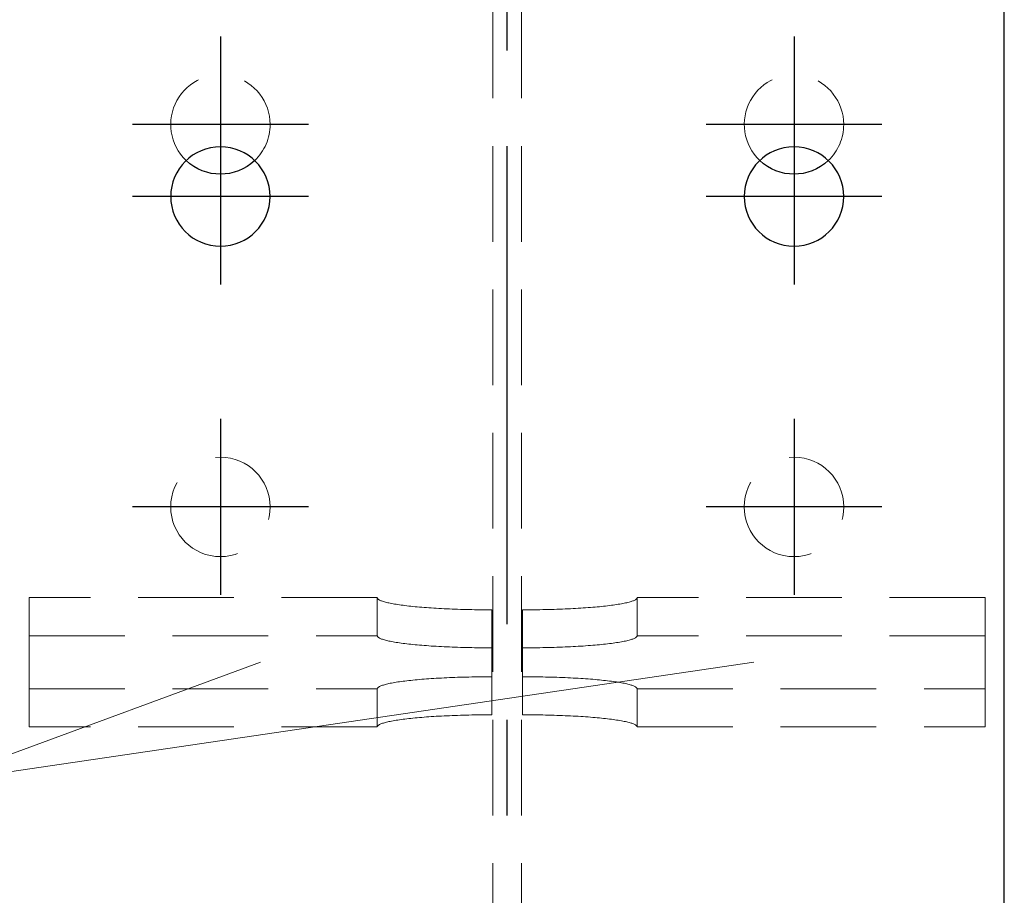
# Model space of a CAD drawing. Header units: millimetres. Extents: x 2097 to 3301, y 14853 to 15503.
# Tile 38 of 97: x 2383 to 2409, y 15359 to 15382. Entities that reach past the tile are written whole.
import ezdxf

# ---------------------------------------------------------------- set-up
doc = ezdxf.new("R2010")
doc.units = ezdxf.units.MM
doc.header["$LTSCALE"] = 10
doc.linetypes.add('HIDDEN', pattern=[0.375, 0.25, -0.125])
doc.linetypes.add('MITTE', pattern=[2, 1.25, -0.25, 0.25, -0.25])
doc.layers.get('Defpoints').update_dxf_attribs({"color": 1})
for name, color, linetype, lineweight in [('PS_DIM', 4, 'Continuous', 13), ('PS_Hidden', 2, 'HIDDEN', 9), ('PS_Pos', 1, 'Continuous', 15), ('PS_SOLID', 7, 'Continuous', 30)]:
    doc.layers.add(name, color=color, linetype=linetype, lineweight=lineweight)
doc.layers.add('PS_MID', color=5, linetype='MITTE')
doc.layers.add('PS_SHAPE', color=3, linetype='Continuous')
doc.styles.add('simplex', font='simplex.shx', dxfattribs={"width": 0.75})
doc.dimstyles.new('1_10_GŁ_DS1-LS10', dxfattribs={"dimtxt": 2, "dimasz": 2, "dimexe": 2, "dimexo": 5, "dimgap": 1, "dimtad": 1, "dimjust": 4, "dimdec": 0, "dimlfac": 10, "dimtxsty": 'simplex', "dimblk1": 'NONE', "dimsah": 1, "dimcen": 2, "dimclrd": 256, "dimclre": 256, "dimclrt": 3, "dimadec": 1, "dimazin": 0, "dimtfac": 1, "dimtdec": 0, "dimtmove": 2, "dimatfit": 3, "dimfxl": 1, "dimarcsym": 0})

# ---------------------------------------------------------------- blocks, each defined once
blk = doc.blocks.new('*D1398')
at = {"layer": 'Defpoints', "color": 0, "transparency": 16777216}
for p in [(2360.893, 15428.911), (2381.148, 15428.911), (2408.748, 15223.911)]:
    blk.add_point(p, dxfattribs=at)
at = {"layer": 'PS_DIM', "lineweight": -2, "transparency": 16777216}
for p, q in [((2376.148, 15428.911), (2358.893, 15428.911)), ((2360.893, 15223.911), (2360.893, 15426.911)), ((2403.748, 15223.911), (2358.893, 15223.911))]:
    blk.add_line(p, q, dxfattribs=at)
at = {"layer": 'PS_DIM', "transparency": 16777216}
blk.add_solid([(2360.559, 15426.911), (2361.226, 15426.911), (2360.893, 15428.911)], dxfattribs=at)
at = {"layer": 'PS_DIM', "color": 3, "transparency": 16777216, "insert": (2364.555, 15430.931), "char_height": 2, "attachment_point": 5, "rotation": 0.0573, "style": 'simplex'}
blk.add_mtext('6470', dxfattribs=at)
blk = doc.blocks.new('_None')
blk = doc.blocks.new('*D1399')
at = {"layer": 'Defpoints', "color": 0, "transparency": 16777216}
for p in [(2360.893, 15434.911), (2381.148, 15434.911), (2408.748, 15223.911)]:
    blk.add_point(p, dxfattribs=at)
at = {"layer": 'PS_DIM', "lineweight": -2, "transparency": 16777216}
for p, q in [((2376.148, 15434.911), (2358.893, 15434.911)), ((2360.893, 15223.911), (2360.893, 15432.911)), ((2403.748, 15223.911), (2358.893, 15223.911))]:
    blk.add_line(p, q, dxfattribs=at)
at = {"layer": 'PS_DIM', "transparency": 16777216}
blk.add_solid([(2360.559, 15432.911), (2361.226, 15432.911), (2360.893, 15434.911)], dxfattribs=at)
at = {"layer": 'PS_DIM', "color": 3, "transparency": 16777216, "insert": (2364.555, 15436.931), "char_height": 2, "attachment_point": 5, "rotation": 0.0573, "style": 'simplex'}
blk.add_mtext('6530', dxfattribs=at)
blk = doc.blocks.new('*D1400')
at = {"layer": 'Defpoints', "color": 0, "transparency": 16777216}
for p in [(2360.893, 15451.911), (2388.664, 15451.911), (2408.748, 15223.911)]:
    blk.add_point(p, dxfattribs=at)
at = {"layer": 'PS_DIM', "lineweight": -2, "transparency": 16777216}
for p, q in [((2383.664, 15451.911), (2358.893, 15451.911)), ((2360.893, 15223.911), (2360.893, 15449.911)), ((2403.748, 15223.911), (2358.893, 15223.911))]:
    blk.add_line(p, q, dxfattribs=at)
at = {"layer": 'PS_DIM', "transparency": 16777216}
blk.add_solid([(2360.559, 15449.911), (2361.226, 15449.911), (2360.893, 15451.911)], dxfattribs=at)
at = {"layer": 'PS_DIM', "color": 3, "transparency": 16777216, "insert": (2364.555, 15453.931), "char_height": 2, "attachment_point": 5, "rotation": 0.0573, "style": 'simplex'}
blk.add_mtext('6700', dxfattribs=at)
blk = doc.blocks.new('*X599')
at = {"layer": 'PS_Hidden', "color": 2, "linetype": 'HIDDEN'}
for p, q in [((2595.373, 15285.911), (2595.373, 15451.911)), ((2596.123, 15285.911), (2596.123, 15451.911)), ((2583.248, 15365.609), (2583.248, 15366.604)), ((2592.348, 15366.604), (2583.248, 15366.604)), ((2592.348, 15366.604), (2592.349, 15366.596)), ((2592.348, 15365.609), (2592.348, 15366.604)), ((2592.349, 15366.596), (2592.352, 15366.588)), ((2592.352, 15366.588), (2592.357, 15366.58)), ((2592.357, 15366.58), (2592.363, 15366.572)), ((2592.363, 15366.572), (2592.372, 15366.564)), ((2599.124, 15366.564), (2599.133, 15366.572)), ((2599.133, 15366.572), (2599.139, 15366.58)), ((2599.139, 15366.58), (2599.144, 15366.588)), ((2599.144, 15366.588), (2599.147, 15366.596)), ((2599.147, 15366.596), (2599.148, 15366.604)), ((2608.248, 15366.604), (2599.148, 15366.604)), ((2599.148, 15366.604), (2599.148, 15366.604)), ((2599.148, 15366.604), (2599.148, 15365.609)), ((2608.248, 15365.609), (2608.248, 15366.604)), ((2592.372, 15366.564), (2592.383, 15366.556)), ((2592.383, 15366.556), (2592.395, 15366.548)), ((2592.395, 15366.548), (2592.409, 15366.54)), ((2592.409, 15366.54), (2592.426, 15366.532)), ((2592.426, 15366.532), (2592.444, 15366.524)), ((2592.444, 15366.524), (2592.464, 15366.516)), ((2592.464, 15366.516), (2592.486, 15366.508)), ((2592.486, 15366.508), (2592.509, 15366.501)), ((2592.509, 15366.501), (2592.535, 15366.493)), ((2592.535, 15366.493), (2592.562, 15366.486)), ((2592.562, 15366.486), (2592.591, 15366.478)), ((2592.591, 15366.478), (2592.622, 15366.471)), ((2592.622, 15366.471), (2592.655, 15366.464)), ((2592.655, 15366.464), (2592.689, 15366.456)), ((2592.689, 15366.456), (2592.725, 15366.449)), ((2592.725, 15366.449), (2592.763, 15366.442)), ((2592.763, 15366.442), (2592.802, 15366.435)), ((2592.802, 15366.435), (2592.843, 15366.429)), ((2592.843, 15366.429), (2592.886, 15366.422)), ((2592.886, 15366.422), (2592.93, 15366.415)), ((2592.93, 15366.415), (2592.976, 15366.409)), ((2592.976, 15366.409), (2593.023, 15366.403)), ((2593.023, 15366.403), (2593.072, 15366.396)), ((2593.072, 15366.396), (2593.122, 15366.39)), ((2593.122, 15366.39), (2593.174, 15366.384)), ((2593.174, 15366.384), (2593.227, 15366.379)), ((2593.227, 15366.379), (2593.281, 15366.373)), ((2593.281, 15366.373), (2593.337, 15366.367)), ((2593.337, 15366.367), (2593.394, 15366.362)), ((2593.394, 15366.362), (2593.452, 15366.357)), ((2593.452, 15366.357), (2593.512, 15366.352)), ((2593.512, 15366.352), (2593.572, 15366.347)), ((2593.572, 15366.347), (2593.634, 15366.342)), ((2593.634, 15366.342), (2593.697, 15366.338)), ((2593.697, 15366.338), (2593.761, 15366.334)), ((2593.761, 15366.334), (2593.826, 15366.329)), ((2593.826, 15366.329), (2593.892, 15366.325)), ((2593.892, 15366.325), (2593.959, 15366.322)), ((2593.959, 15366.322), (2594.027, 15366.318)), ((2594.027, 15366.318), (2594.095, 15366.314)), ((2594.095, 15366.314), (2594.165, 15366.311)), ((2597.331, 15366.311), (2597.401, 15366.314)), ((2597.401, 15366.314), (2597.469, 15366.318)), ((2597.469, 15366.318), (2597.537, 15366.322)), ((2597.537, 15366.322), (2597.604, 15366.325)), ((2597.604, 15366.325), (2597.67, 15366.329)), ((2597.67, 15366.329), (2597.735, 15366.334)), ((2597.735, 15366.334), (2597.799, 15366.338)), ((2597.799, 15366.338), (2597.862, 15366.342)), ((2597.862, 15366.342), (2597.924, 15366.347)), ((2597.924, 15366.347), (2597.984, 15366.352)), ((2597.984, 15366.352), (2598.044, 15366.357)), ((2598.044, 15366.357), (2598.102, 15366.362)), ((2598.102, 15366.362), (2598.159, 15366.367)), ((2598.159, 15366.367), (2598.215, 15366.373)), ((2598.215, 15366.373), (2598.269, 15366.379)), ((2598.269, 15366.379), (2598.322, 15366.384)), ((2598.322, 15366.384), (2598.374, 15366.39)), ((2598.374, 15366.39), (2598.424, 15366.396)), ((2598.424, 15366.396), (2598.473, 15366.403)), ((2598.473, 15366.403), (2598.52, 15366.409)), ((2598.52, 15366.409), (2598.566, 15366.415)), ((2598.566, 15366.415), (2598.61, 15366.422)), ((2598.61, 15366.422), (2598.653, 15366.429)), ((2598.653, 15366.429), (2598.694, 15366.435)), ((2598.694, 15366.435), (2598.733, 15366.442)), ((2598.733, 15366.442), (2598.771, 15366.449)), ((2598.771, 15366.449), (2598.807, 15366.456)), ((2598.807, 15366.456), (2598.841, 15366.464)), ((2598.841, 15366.464), (2598.874, 15366.471)), ((2598.874, 15366.471), (2598.905, 15366.478)), ((2598.905, 15366.478), (2598.934, 15366.486)), ((2598.934, 15366.486), (2598.961, 15366.493)), ((2598.961, 15366.493), (2598.987, 15366.501)), ((2598.987, 15366.501), (2599.01, 15366.508)), ((2599.01, 15366.508), (2599.032, 15366.516)), ((2599.032, 15366.516), (2599.052, 15366.524)), ((2599.052, 15366.524), (2599.07, 15366.532)), ((2599.07, 15366.532), (2599.087, 15366.54)), ((2599.087, 15366.54), (2599.101, 15366.548)), ((2599.101, 15366.548), (2599.113, 15366.556)), ((2599.113, 15366.556), (2599.124, 15366.564)), ((2594.165, 15366.311), (2594.235, 15366.308)), ((2594.235, 15366.308), (2594.306, 15366.305)), ((2594.306, 15366.305), (2594.378, 15366.302)), ((2594.378, 15366.302), (2594.45, 15366.3)), ((2594.45, 15366.3), (2594.523, 15366.298)), ((2594.523, 15366.298), (2594.596, 15366.296)), ((2594.596, 15366.296), (2594.67, 15366.294)), ((2594.67, 15366.294), (2594.744, 15366.292)), ((2594.744, 15366.292), (2594.819, 15366.29)), ((2594.819, 15366.29), (2594.894, 15366.289)), ((2594.894, 15366.289), (2594.969, 15366.288)), ((2594.969, 15366.288), (2595.045, 15366.287)), ((2595.045, 15366.287), (2595.12, 15366.286)), ((2595.12, 15366.286), (2595.196, 15366.286)), ((2595.196, 15366.286), (2595.272, 15366.285)), ((2595.272, 15366.285), (2595.348, 15366.285)), ((2595.348, 15366.285), (2595.348, 15366.285)), ((2595.348, 15366.285), (2595.348, 15365.291)), ((2596.148, 15365.291), (2596.148, 15366.285)), ((2596.148, 15366.285), (2596.224, 15366.285)), ((2596.224, 15366.285), (2596.3, 15366.286)), ((2596.3, 15366.286), (2596.376, 15366.286)), ((2596.376, 15366.286), (2596.452, 15366.287)), ((2596.452, 15366.287), (2596.527, 15366.288)), ((2596.527, 15366.288), (2596.602, 15366.289)), ((2596.602, 15366.289), (2596.677, 15366.29)), ((2596.677, 15366.29), (2596.752, 15366.292)), ((2596.752, 15366.292), (2596.826, 15366.294)), ((2596.826, 15366.294), (2596.9, 15366.296)), ((2596.9, 15366.296), (2596.973, 15366.298)), ((2596.973, 15366.298), (2597.046, 15366.3)), ((2597.046, 15366.3), (2597.118, 15366.302)), ((2597.118, 15366.302), (2597.19, 15366.305)), ((2597.19, 15366.305), (2597.261, 15366.308)), ((2597.261, 15366.308), (2597.331, 15366.311)), ((2583.248, 15363.222), (2583.248, 15365.609)), ((2583.248, 15365.609), (2592.348, 15365.609)), ((2592.349, 15365.601), (2592.348, 15365.609)), ((2592.348, 15365.609), (2592.348, 15365.609)), ((2592.352, 15365.593), (2592.349, 15365.601)), ((2592.357, 15365.585), (2592.352, 15365.593)), ((2592.363, 15365.577), (2592.357, 15365.585)), ((2592.372, 15365.569), (2592.363, 15365.577)), ((2592.383, 15365.561), (2592.372, 15365.569)), ((2592.395, 15365.553), (2592.383, 15365.561)), ((2592.409, 15365.545), (2592.395, 15365.553)), ((2592.426, 15365.537), (2592.409, 15365.545)), ((2599.087, 15365.545), (2599.07, 15365.537)), ((2599.101, 15365.553), (2599.087, 15365.545)), ((2599.113, 15365.561), (2599.101, 15365.553)), ((2599.124, 15365.569), (2599.113, 15365.561)), ((2599.133, 15365.577), (2599.124, 15365.569)), ((2599.139, 15365.585), (2599.133, 15365.577)), ((2599.144, 15365.593), (2599.139, 15365.585)), ((2599.147, 15365.601), (2599.144, 15365.593)), ((2599.148, 15365.609), (2599.147, 15365.601)), ((2608.248, 15365.609), (2599.148, 15365.609)), ((2608.248, 15363.222), (2608.248, 15365.609)), ((2592.444, 15365.53), (2592.426, 15365.537)), ((2592.464, 15365.522), (2592.444, 15365.53)), ((2592.486, 15365.514), (2592.464, 15365.522)), ((2592.509, 15365.506), (2592.486, 15365.514)), ((2592.535, 15365.499), (2592.509, 15365.506)), ((2592.562, 15365.491), (2592.535, 15365.499)), ((2592.591, 15365.484), (2592.562, 15365.491)), ((2592.622, 15365.476), (2592.591, 15365.484)), ((2592.655, 15365.469), (2592.622, 15365.476)), ((2592.689, 15365.462), (2592.655, 15365.469)), ((2592.725, 15365.455), (2592.689, 15365.462)), ((2592.763, 15365.448), (2592.725, 15365.455)), ((2592.802, 15365.441), (2592.763, 15365.448)), ((2592.843, 15365.434), (2592.802, 15365.441)), ((2592.886, 15365.428), (2592.843, 15365.434)), ((2592.93, 15365.421), (2592.886, 15365.428)), ((2592.976, 15365.415), (2592.93, 15365.421)), ((2593.023, 15365.408), (2592.976, 15365.415)), ((2593.072, 15365.402), (2593.023, 15365.408)), ((2593.122, 15365.396), (2593.072, 15365.402)), ((2593.174, 15365.39), (2593.122, 15365.396)), ((2593.227, 15365.384), (2593.174, 15365.39)), ((2593.281, 15365.379), (2593.227, 15365.384)), ((2593.337, 15365.373), (2593.281, 15365.379)), ((2593.394, 15365.368), (2593.337, 15365.373)), ((2593.452, 15365.363), (2593.394, 15365.368)), ((2593.512, 15365.358), (2593.452, 15365.363)), ((2593.572, 15365.353), (2593.512, 15365.358)), ((2593.634, 15365.348), (2593.572, 15365.353)), ((2593.697, 15365.344), (2593.634, 15365.348)), ((2593.761, 15365.339), (2593.697, 15365.344)), ((2593.826, 15365.335), (2593.761, 15365.339)), ((2593.892, 15365.331), (2593.826, 15365.335)), ((2593.959, 15365.327), (2593.892, 15365.331)), ((2594.027, 15365.324), (2593.959, 15365.327)), ((2594.095, 15365.32), (2594.027, 15365.324)), ((2594.165, 15365.317), (2594.095, 15365.32)), ((2594.235, 15365.314), (2594.165, 15365.317)), ((2594.306, 15365.311), (2594.235, 15365.314)), ((2594.378, 15365.308), (2594.306, 15365.311)), ((2594.45, 15365.306), (2594.378, 15365.308)), ((2594.523, 15365.303), (2594.45, 15365.306)), ((2594.596, 15365.301), (2594.523, 15365.303)), ((2594.67, 15365.299), (2594.596, 15365.301)), ((2594.744, 15365.298), (2594.67, 15365.299)), ((2594.819, 15365.296), (2594.744, 15365.298)), ((2594.894, 15365.295), (2594.819, 15365.296)), ((2594.969, 15365.294), (2594.894, 15365.295)), ((2595.045, 15365.293), (2594.969, 15365.294)), ((2595.12, 15365.292), (2595.045, 15365.293)), ((2595.196, 15365.291), (2595.12, 15365.292)), ((2595.272, 15365.291), (2595.196, 15365.291)), ((2595.348, 15365.291), (2595.272, 15365.291)), ((2595.348, 15365.291), (2595.348, 15363.54)), ((2596.148, 15365.291), (2596.148, 15363.54)), ((2596.224, 15365.291), (2596.148, 15365.291)), ((2596.148, 15365.291), (2596.148, 15365.291)), ((2596.3, 15365.291), (2596.224, 15365.291)), ((2596.376, 15365.292), (2596.3, 15365.291)), ((2596.452, 15365.293), (2596.376, 15365.292)), ((2596.527, 15365.294), (2596.452, 15365.293)), ((2596.602, 15365.295), (2596.527, 15365.294)), ((2596.677, 15365.296), (2596.602, 15365.295)), ((2596.752, 15365.298), (2596.677, 15365.296)), ((2596.826, 15365.299), (2596.752, 15365.298)), ((2596.9, 15365.301), (2596.826, 15365.299)), ((2596.973, 15365.303), (2596.9, 15365.301)), ((2597.046, 15365.306), (2596.973, 15365.303)), ((2597.118, 15365.308), (2597.046, 15365.306)), ((2597.19, 15365.311), (2597.118, 15365.308)), ((2597.261, 15365.314), (2597.19, 15365.311)), ((2597.331, 15365.317), (2597.261, 15365.314)), ((2597.401, 15365.32), (2597.331, 15365.317)), ((2597.469, 15365.324), (2597.401, 15365.32)), ((2597.537, 15365.327), (2597.469, 15365.324)), ((2597.604, 15365.331), (2597.537, 15365.327)), ((2597.67, 15365.335), (2597.604, 15365.331)), ((2597.735, 15365.339), (2597.67, 15365.335)), ((2597.799, 15365.344), (2597.735, 15365.339)), ((2597.862, 15365.348), (2597.799, 15365.344)), ((2597.924, 15365.353), (2597.862, 15365.348)), ((2597.984, 15365.358), (2597.924, 15365.353)), ((2598.044, 15365.363), (2597.984, 15365.358)), ((2598.102, 15365.368), (2598.044, 15365.363)), ((2598.159, 15365.373), (2598.102, 15365.368)), ((2598.215, 15365.379), (2598.159, 15365.373)), ((2598.269, 15365.384), (2598.215, 15365.379)), ((2598.322, 15365.39), (2598.269, 15365.384)), ((2598.374, 15365.396), (2598.322, 15365.39)), ((2598.424, 15365.402), (2598.374, 15365.396)), ((2598.473, 15365.408), (2598.424, 15365.402)), ((2598.52, 15365.415), (2598.473, 15365.408)), ((2598.566, 15365.421), (2598.52, 15365.415)), ((2598.61, 15365.428), (2598.566, 15365.421)), ((2598.653, 15365.434), (2598.61, 15365.428)), ((2598.694, 15365.441), (2598.653, 15365.434)), ((2598.733, 15365.448), (2598.694, 15365.441)), ((2598.771, 15365.455), (2598.733, 15365.448)), ((2598.807, 15365.462), (2598.771, 15365.455)), ((2598.841, 15365.469), (2598.807, 15365.462)), ((2598.874, 15365.476), (2598.841, 15365.469)), ((2598.905, 15365.484), (2598.874, 15365.476)), ((2598.934, 15365.491), (2598.905, 15365.484)), ((2598.961, 15365.499), (2598.934, 15365.491)), ((2598.987, 15365.506), (2598.961, 15365.499)), ((2599.01, 15365.514), (2598.987, 15365.506)), ((2599.032, 15365.522), (2599.01, 15365.514)), ((2599.052, 15365.53), (2599.032, 15365.522)), ((2599.07, 15365.537), (2599.052, 15365.53)), ((2594.235, 15364.512), (2594.165, 15364.508)), ((2594.306, 15364.514), (2594.235, 15364.512)), ((2594.378, 15364.517), (2594.306, 15364.514)), ((2594.45, 15364.52), (2594.378, 15364.517)), ((2594.523, 15364.522), (2594.45, 15364.52)), ((2594.596, 15364.524), (2594.523, 15364.522)), ((2594.67, 15364.526), (2594.596, 15364.524)), ((2594.744, 15364.528), (2594.67, 15364.526)), ((2594.819, 15364.529), (2594.744, 15364.528)), ((2594.894, 15364.531), (2594.819, 15364.529)), ((2594.969, 15364.532), (2594.894, 15364.531)), ((2595.045, 15364.533), (2594.969, 15364.532)), ((2595.12, 15364.533), (2595.045, 15364.533)), ((2595.196, 15364.534), (2595.12, 15364.533)), ((2595.272, 15364.534), (2595.196, 15364.534)), ((2595.348, 15364.534), (2595.272, 15364.534)), ((2596.224, 15364.534), (2596.148, 15364.534)), ((2596.148, 15364.534), (2596.148, 15364.534)), ((2596.3, 15364.534), (2596.224, 15364.534)), ((2596.376, 15364.533), (2596.3, 15364.534)), ((2596.452, 15364.533), (2596.376, 15364.533)), ((2596.527, 15364.532), (2596.452, 15364.533)), ((2596.602, 15364.531), (2596.527, 15364.532)), ((2596.677, 15364.529), (2596.602, 15364.531)), ((2596.752, 15364.528), (2596.677, 15364.529)), ((2596.826, 15364.526), (2596.752, 15364.528)), ((2596.9, 15364.524), (2596.826, 15364.526)), ((2596.973, 15364.522), (2596.9, 15364.524)), ((2597.046, 15364.52), (2596.973, 15364.522)), ((2597.118, 15364.517), (2597.046, 15364.52)), ((2597.19, 15364.514), (2597.118, 15364.517)), ((2597.261, 15364.512), (2597.19, 15364.514)), ((2597.331, 15364.508), (2597.261, 15364.512)), ((2592.372, 15364.256), (2592.363, 15364.248)), ((2592.383, 15364.264), (2592.372, 15364.256)), ((2592.395, 15364.272), (2592.383, 15364.264)), ((2592.409, 15364.28), (2592.395, 15364.272)), ((2592.426, 15364.288), (2592.409, 15364.28)), ((2592.444, 15364.296), (2592.426, 15364.288)), ((2592.464, 15364.304), (2592.444, 15364.296)), ((2592.486, 15364.311), (2592.464, 15364.304)), ((2592.509, 15364.319), (2592.486, 15364.311)), ((2592.535, 15364.326), (2592.509, 15364.319)), ((2592.562, 15364.334), (2592.535, 15364.326)), ((2592.591, 15364.341), (2592.562, 15364.334)), ((2592.622, 15364.349), (2592.591, 15364.341)), ((2592.655, 15364.356), (2592.622, 15364.349)), ((2592.689, 15364.363), (2592.655, 15364.356)), ((2592.725, 15364.37), (2592.689, 15364.363)), ((2592.763, 15364.377), (2592.725, 15364.37)), ((2592.802, 15364.384), (2592.763, 15364.377)), ((2592.843, 15364.391), (2592.802, 15364.384)), ((2592.886, 15364.398), (2592.843, 15364.391)), ((2592.93, 15364.404), (2592.886, 15364.398)), ((2592.976, 15364.411), (2592.93, 15364.404)), ((2593.023, 15364.417), (2592.976, 15364.411)), ((2593.072, 15364.423), (2593.023, 15364.417)), ((2593.122, 15364.429), (2593.072, 15364.423)), ((2593.174, 15364.435), (2593.122, 15364.429)), ((2593.227, 15364.441), (2593.174, 15364.435)), ((2593.281, 15364.447), (2593.227, 15364.441)), ((2593.337, 15364.452), (2593.281, 15364.447)), ((2593.394, 15364.457), (2593.337, 15364.452)), ((2593.452, 15364.463), (2593.394, 15364.457)), ((2593.512, 15364.468), (2593.452, 15364.463)), ((2593.572, 15364.473), (2593.512, 15364.468)), ((2593.634, 15364.477), (2593.572, 15364.473)), ((2593.697, 15364.482), (2593.634, 15364.477)), ((2593.761, 15364.486), (2593.697, 15364.482)), ((2593.826, 15364.49), (2593.761, 15364.486)), ((2593.892, 15364.494), (2593.826, 15364.49)), ((2593.959, 15364.498), (2593.892, 15364.494)), ((2594.027, 15364.502), (2593.959, 15364.498)), ((2594.095, 15364.505), (2594.027, 15364.502)), ((2594.165, 15364.508), (2594.095, 15364.505)), ((2597.401, 15364.505), (2597.331, 15364.508)), ((2597.469, 15364.502), (2597.401, 15364.505)), ((2597.537, 15364.498), (2597.469, 15364.502)), ((2597.604, 15364.494), (2597.537, 15364.498)), ((2597.67, 15364.49), (2597.604, 15364.494)), ((2597.735, 15364.486), (2597.67, 15364.49)), ((2597.799, 15364.482), (2597.735, 15364.486)), ((2597.862, 15364.477), (2597.799, 15364.482)), ((2597.924, 15364.473), (2597.862, 15364.477)), ((2597.984, 15364.468), (2597.924, 15364.473)), ((2598.044, 15364.463), (2597.984, 15364.468)), ((2598.102, 15364.457), (2598.044, 15364.463)), ((2598.159, 15364.452), (2598.102, 15364.457)), ((2598.215, 15364.447), (2598.159, 15364.452)), ((2598.269, 15364.441), (2598.215, 15364.447)), ((2598.322, 15364.435), (2598.269, 15364.441)), ((2598.374, 15364.429), (2598.322, 15364.435)), ((2598.424, 15364.423), (2598.374, 15364.429)), ((2598.473, 15364.417), (2598.424, 15364.423)), ((2598.52, 15364.411), (2598.473, 15364.417)), ((2598.566, 15364.404), (2598.52, 15364.411)), ((2598.61, 15364.398), (2598.566, 15364.404)), ((2598.653, 15364.391), (2598.61, 15364.398)), ((2598.694, 15364.384), (2598.653, 15364.391)), ((2598.733, 15364.377), (2598.694, 15364.384)), ((2598.771, 15364.37), (2598.733, 15364.377)), ((2598.807, 15364.363), (2598.771, 15364.37)), ((2598.841, 15364.356), (2598.807, 15364.363)), ((2598.874, 15364.349), (2598.841, 15364.356)), ((2598.905, 15364.341), (2598.874, 15364.349)), ((2598.934, 15364.334), (2598.905, 15364.341)), ((2598.961, 15364.326), (2598.934, 15364.334)), ((2598.987, 15364.319), (2598.961, 15364.326)), ((2599.01, 15364.311), (2598.987, 15364.319)), ((2599.032, 15364.304), (2599.01, 15364.311)), ((2599.052, 15364.296), (2599.032, 15364.304)), ((2599.07, 15364.288), (2599.052, 15364.296)), ((2599.087, 15364.28), (2599.07, 15364.288)), ((2599.101, 15364.272), (2599.087, 15364.28)), ((2599.113, 15364.264), (2599.101, 15364.272)), ((2599.124, 15364.256), (2599.113, 15364.264)), ((2599.133, 15364.248), (2599.124, 15364.256)), ((2583.248, 15364.216), (2592.348, 15364.216)), ((2592.349, 15364.224), (2592.348, 15364.216)), ((2592.348, 15364.216), (2592.348, 15363.222)), ((2592.352, 15364.232), (2592.349, 15364.224)), ((2592.357, 15364.24), (2592.352, 15364.232)), ((2592.363, 15364.248), (2592.357, 15364.24)), ((2599.139, 15364.24), (2599.133, 15364.248)), ((2599.144, 15364.232), (2599.139, 15364.24)), ((2599.147, 15364.224), (2599.144, 15364.232)), ((2599.148, 15364.216), (2599.147, 15364.224)), ((2599.148, 15364.216), (2608.248, 15364.216)), ((2599.148, 15363.222), (2599.148, 15364.216)), ((2593.572, 15363.478), (2593.634, 15363.483)), ((2593.634, 15363.483), (2593.697, 15363.487)), ((2593.697, 15363.487), (2593.761, 15363.492)), ((2593.761, 15363.492), (2593.826, 15363.496)), ((2593.826, 15363.496), (2593.892, 15363.5)), ((2593.892, 15363.5), (2593.959, 15363.504)), ((2593.959, 15363.504), (2594.027, 15363.507)), ((2594.027, 15363.507), (2594.095, 15363.511)), ((2594.095, 15363.511), (2594.165, 15363.514)), ((2594.165, 15363.514), (2594.235, 15363.517)), ((2594.235, 15363.517), (2594.306, 15363.52)), ((2594.306, 15363.52), (2594.378, 15363.523)), ((2594.378, 15363.523), (2594.45, 15363.525)), ((2594.45, 15363.525), (2594.523, 15363.528)), ((2594.523, 15363.528), (2594.596, 15363.53)), ((2594.596, 15363.53), (2594.67, 15363.532)), ((2594.67, 15363.532), (2594.744, 15363.533)), ((2594.744, 15363.533), (2594.819, 15363.535)), ((2594.819, 15363.535), (2594.894, 15363.536)), ((2594.894, 15363.536), (2594.969, 15363.537)), ((2594.969, 15363.537), (2595.045, 15363.538)), ((2595.045, 15363.538), (2595.12, 15363.539)), ((2595.12, 15363.539), (2595.196, 15363.54)), ((2595.196, 15363.54), (2595.272, 15363.54)), ((2595.272, 15363.54), (2595.348, 15363.54)), ((2596.148, 15363.54), (2596.224, 15363.54)), ((2596.224, 15363.54), (2596.3, 15363.54)), ((2596.3, 15363.54), (2596.376, 15363.539)), ((2596.376, 15363.539), (2596.452, 15363.538)), ((2596.452, 15363.538), (2596.527, 15363.537)), ((2596.527, 15363.537), (2596.602, 15363.536)), ((2596.602, 15363.536), (2596.677, 15363.535)), ((2596.677, 15363.535), (2596.752, 15363.533)), ((2596.752, 15363.533), (2596.826, 15363.532)), ((2596.826, 15363.532), (2596.9, 15363.53)), ((2596.9, 15363.53), (2596.973, 15363.528)), ((2596.973, 15363.528), (2597.046, 15363.525)), ((2597.046, 15363.525), (2597.118, 15363.523)), ((2597.118, 15363.523), (2597.19, 15363.52)), ((2597.19, 15363.52), (2597.261, 15363.517)), ((2597.261, 15363.517), (2597.331, 15363.514)), ((2597.331, 15363.514), (2597.401, 15363.511)), ((2597.401, 15363.511), (2597.469, 15363.507)), ((2597.469, 15363.507), (2597.537, 15363.504)), ((2597.537, 15363.504), (2597.604, 15363.5)), ((2597.604, 15363.5), (2597.67, 15363.496)), ((2597.67, 15363.496), (2597.735, 15363.492)), ((2597.735, 15363.492), (2597.799, 15363.487)), ((2597.799, 15363.487), (2597.862, 15363.483)), ((2597.862, 15363.483), (2597.924, 15363.478)), ((2592.348, 15363.222), (2592.349, 15363.23)), ((2592.349, 15363.23), (2592.352, 15363.238)), ((2592.352, 15363.238), (2592.357, 15363.246)), ((2592.357, 15363.246), (2592.363, 15363.254)), ((2592.363, 15363.254), (2592.372, 15363.262)), ((2592.372, 15363.262), (2592.383, 15363.27)), ((2592.383, 15363.27), (2592.395, 15363.278)), ((2592.395, 15363.278), (2592.409, 15363.286)), ((2592.409, 15363.286), (2592.426, 15363.294)), ((2592.426, 15363.294), (2592.444, 15363.301)), ((2592.444, 15363.301), (2592.464, 15363.309)), ((2592.464, 15363.309), (2592.486, 15363.317)), ((2592.486, 15363.317), (2592.509, 15363.325)), ((2592.509, 15363.325), (2592.535, 15363.332)), ((2592.535, 15363.332), (2592.562, 15363.34)), ((2592.562, 15363.34), (2592.591, 15363.347)), ((2592.591, 15363.347), (2592.622, 15363.354)), ((2592.622, 15363.354), (2592.655, 15363.362)), ((2592.655, 15363.362), (2592.689, 15363.369)), ((2592.689, 15363.369), (2592.725, 15363.376)), ((2592.725, 15363.376), (2592.763, 15363.383)), ((2592.763, 15363.383), (2592.802, 15363.39)), ((2592.802, 15363.39), (2592.843, 15363.397)), ((2592.843, 15363.397), (2592.886, 15363.403)), ((2592.886, 15363.403), (2592.93, 15363.41)), ((2592.93, 15363.41), (2592.976, 15363.416)), ((2592.976, 15363.416), (2593.023, 15363.423)), ((2593.023, 15363.423), (2593.072, 15363.429)), ((2593.072, 15363.429), (2593.122, 15363.435)), ((2593.122, 15363.435), (2593.174, 15363.441)), ((2593.174, 15363.441), (2593.227, 15363.447)), ((2593.227, 15363.447), (2593.281, 15363.452)), ((2593.281, 15363.452), (2593.337, 15363.458)), ((2593.337, 15363.458), (2593.394, 15363.463)), ((2593.394, 15363.463), (2593.452, 15363.468)), ((2593.452, 15363.468), (2593.512, 15363.473)), ((2593.512, 15363.473), (2593.572, 15363.478)), ((2597.924, 15363.478), (2597.984, 15363.473)), ((2597.984, 15363.473), (2598.044, 15363.468)), ((2598.044, 15363.468), (2598.102, 15363.463)), ((2598.102, 15363.463), (2598.159, 15363.458)), ((2598.159, 15363.458), (2598.215, 15363.452)), ((2598.215, 15363.452), (2598.269, 15363.447)), ((2598.269, 15363.447), (2598.322, 15363.441)), ((2598.322, 15363.441), (2598.374, 15363.435)), ((2598.374, 15363.435), (2598.424, 15363.429)), ((2598.424, 15363.429), (2598.473, 15363.423)), ((2598.473, 15363.423), (2598.52, 15363.416)), ((2598.52, 15363.416), (2598.566, 15363.41)), ((2598.566, 15363.41), (2598.61, 15363.403)), ((2598.61, 15363.403), (2598.653, 15363.397)), ((2598.653, 15363.397), (2598.694, 15363.39)), ((2598.694, 15363.39), (2598.733, 15363.383)), ((2598.733, 15363.383), (2598.771, 15363.376)), ((2598.771, 15363.376), (2598.807, 15363.369)), ((2598.807, 15363.369), (2598.841, 15363.362)), ((2598.841, 15363.362), (2598.874, 15363.354)), ((2598.874, 15363.354), (2598.905, 15363.347)), ((2598.905, 15363.347), (2598.934, 15363.34)), ((2598.934, 15363.34), (2598.961, 15363.332)), ((2598.961, 15363.332), (2598.987, 15363.325)), ((2598.987, 15363.325), (2599.01, 15363.317)), ((2599.01, 15363.317), (2599.032, 15363.309)), ((2599.032, 15363.309), (2599.052, 15363.301)), ((2599.052, 15363.301), (2599.07, 15363.294)), ((2599.07, 15363.294), (2599.087, 15363.286)), ((2599.087, 15363.286), (2599.101, 15363.278)), ((2599.101, 15363.278), (2599.113, 15363.27)), ((2599.113, 15363.27), (2599.124, 15363.262)), ((2599.124, 15363.262), (2599.133, 15363.254)), ((2599.133, 15363.254), (2599.139, 15363.246)), ((2599.139, 15363.246), (2599.144, 15363.238)), ((2599.144, 15363.238), (2599.147, 15363.23)), ((2599.147, 15363.23), (2599.148, 15363.222)), ((2592.348, 15363.222), (2583.248, 15363.222)), ((2599.148, 15363.222), (2608.248, 15363.222))]:
    blk.add_line(p, q, dxfattribs=at)
at = {"layer": 'PS_Hidden', "color": 2, "extrusion": (0, 0, -1)}
for centre in [(-2588.248, 15368.977), (-2603.248, 15368.977)]:
    blk.add_circle(centre, 1.3, dxfattribs=at)
at = {"layer": 'PS_Hidden', "extrusion": (0, 0, -1)}
for centre, start, end in [((-2588.248, 15378.977), 313.5778, 180), ((-2603.248, 15378.977), 313.5778, 180), ((-2588.248, 15378.977), 180, 226.4222), ((-2603.248, 15378.977), 180, 226.4222)]:
    blk.add_arc(centre, 1.3, start, end, dxfattribs=at)
at = {"layer": 'PS_MID', "color": 5, "linetype": 'MITTE'}
for p, q in [((2595.748, 15285.911), (2595.748, 15456.911)), ((2588.248, 15381.277), (2588.248, 15376.677)), ((2603.248, 15381.277), (2603.248, 15376.677)), ((2588.248, 15379.394), (2588.248, 15374.794)), ((2603.248, 15379.394), (2603.248, 15374.794)), ((2590.548, 15378.977), (2585.948, 15378.977)), ((2605.548, 15378.977), (2600.948, 15378.977)), ((2590.548, 15377.094), (2585.948, 15377.094)), ((2605.548, 15377.094), (2600.948, 15377.094)), ((2588.248, 15371.277), (2588.248, 15366.677)), ((2603.248, 15371.277), (2603.248, 15366.677)), ((2590.548, 15368.977), (2585.948, 15368.977)), ((2605.548, 15368.977), (2600.948, 15368.977))]:
    blk.add_line(p, q, dxfattribs=at)
at = {"layer": 'PS_SOLID', "color": 7, "linetype": 'Continuous'}
blk.add_line((2608.748, 15285.911), (2608.748, 15451.911), dxfattribs=at)
at = {"layer": 'PS_SOLID', "color": 7, "extrusion": (0, 0, -1)}
for centre in [(-2588.248, 15377.094), (-2603.248, 15377.094)]:
    blk.add_circle(centre, 1.3, dxfattribs=at)
at = {"layer": 'PS_SOLID', "extrusion": (0, 0, -1)}
for centre in [(-2588.248, 15378.977), (-2603.248, 15378.977)]:
    blk.add_arc(centre, 1.3, 226.4222, 313.5778, dxfattribs=at)
blk = doc.blocks.new('*X600')
at = {"color": 1}
for p, q in [((2589.298, 15364.913), (2580.715, 15361.756)), ((2569.972, 15363.856), (2573.615, 15363.856)), ((2575.715, 15361.756), (2580.715, 15361.756)), ((2569.972, 15359.656), (2573.615, 15359.656))]:
    blk.add_line(p, q, dxfattribs=at)
for centre, start, end in [((2569.972, 15361.756), 90, 270), ((2573.615, 15361.756), 270, 90)]:
    blk.add_arc(centre, 2.1, start, end, dxfattribs=at)
at = {"color": 2, "style": 'simplex', "width": 0.75}
blk.add_text('33', height=3, dxfattribs=at).set_placement((2569.972, 15360.256))
blk = doc.blocks.new('*X601')
at = {"color": 1}
blk.add_line((2602.198, 15364.913), (2580.715, 15361.756), dxfattribs=at)

msp = doc.modelspace()

# ---------------------------------------------------------------- block references
at = {"layer": 'PS_Pos'}
for name in ['*X600', '*X601']:
    msp.add_blockref(name, (-200, 0), dxfattribs=at)
at = {"layer": 'PS_SHAPE', "color": 3}
msp.add_blockref('*X599', (-200, 0), dxfattribs=at)

# ---------------------------------------------------------------- dimensions: what is measured, and where the dimension line sits
at = {"layer": 'PS_DIM'}
for base, p2, text, picture, middle in [((2360.893, 15451.911), (2388.664, 15451.911), '6700', '*D1400', (2364.555, 15453.931)), ((2360.893, 15434.911), (2381.148, 15434.911), '6530', '*D1399', (2364.555, 15436.931)), ((2360.893, 15428.911), (2381.148, 15428.911), '6470', '*D1398', (2364.555, 15430.931))]:
    dim = msp.add_linear_dim(base=base, p1=(2408.748, 15223.911), p2=p2, angle=90, text=text, dimstyle='1_10_GŁ_DS1-LS10', dxfattribs=at)
    dim.commit()
    dim.dimension.update_dxf_attribs({"geometry": picture, "text_midpoint": middle, "dimtype": 160, "text_rotation": 0.0573})

doc.saveas('drawing.dxf')
